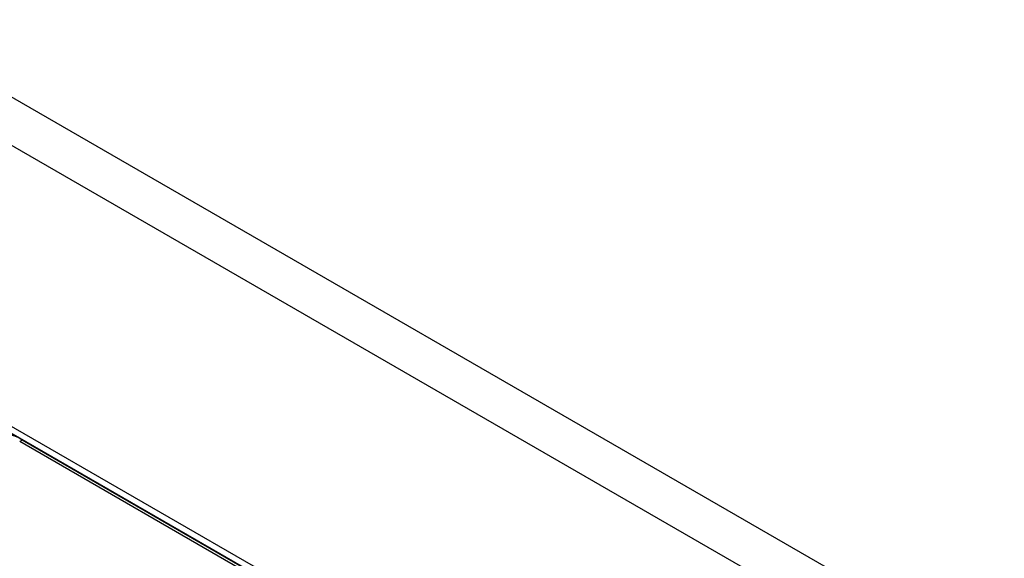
# Model space of a CAD drawing. Header units: millimetres. Extents: x 16 to 503, y 3 to 290.
# Tile 164 of 169: x 101.34 to 105.43, y 193.01 to 195.24. Entities that reach past the tile are written whole.
import ezdxf

# ---------------------------------------------------------------- set-up
doc = ezdxf.new("R2010")
doc.units = ezdxf.units.MM

msp = doc.modelspace()

# ---------------------------------------------------------------- linework, layer by layer
at = {"color": 7, "linetype": 'Continuous', "lineweight": 25}
for p, q in [((80.5786, 206.886), (105.4252, 192.5424)), ((80.4916, 206.7353), (105.3382, 192.3916)), ((101.2846, 193.5655), (104.6434, 191.6265)), ((101.3021, 193.5268), (104.6609, 191.5878)), ((101.3499, 193.4959), (101.339, 193.4896)), ((104.6841, 191.5585), (101.339, 193.4896)), ((104.695, 191.5648), (101.3499, 193.4959))]:
    msp.add_line(p, q, dxfattribs=at)
msp.add_arc((101.2733, 193.389), 0.1315, 54.3824, 114.3071, dxfattribs=at)

doc.saveas('drawing.dxf')
